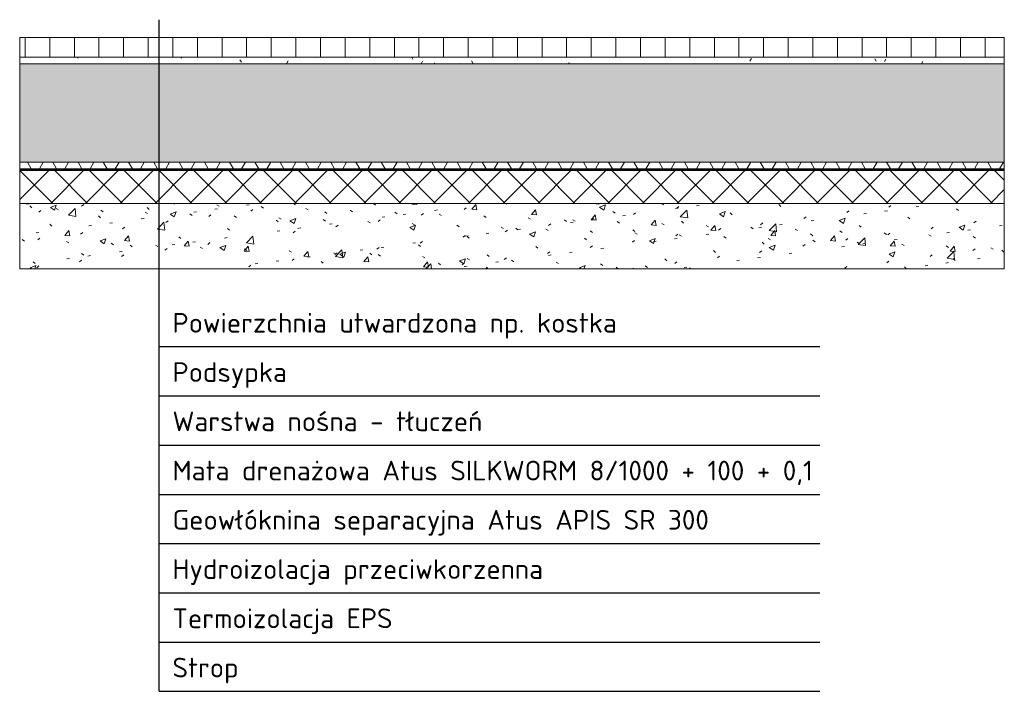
# Model space of a CAD drawing. Header units: millimetres. Extents: x -16495 to -13495, y -1287 to 759.
import ezdxf

# ---------------------------------------------------------------- set-up
doc = ezdxf.new("R2010")
doc.units = ezdxf.units.MM
for name, color, linetype, lineweight in [('A-DETL-THIN', 151, 'Continuous', 18), ('A-ROOF', 132, 'Continuous', 18), ('A-ROOF-PATT', 132, 'Continuous', 50)]:
    doc.layers.add(name, color=color, linetype=linetype, lineweight=lineweight)

msp = doc.modelspace()

# ---------------------------------------------------------------- hatches: boundary and pattern name
at = {"layer": 'A-ROOF'}
for points in [[(-13494.8, 302), (-13494.8, 305), (-16494.8, 305), (-16494.8, 302)], [(-13494.8, 300), (-13494.8, 302), (-16494.8, 302), (-16494.8, 300)]]:
    msp.add_hatch(color=256, dxfattribs=at).paths.add_polyline_path(points)
at = {"layer": 'A-ROOF-PATT', "lineweight": 18}
h = msp.add_hatch(dxfattribs=at)
h.set_pattern_fill('FP_1', color=256, style=0, pattern_type=2)
h.set_pattern_definition([(90, (-14753.34, 150), (-75, 5e-15), [])])
h.paths.add_polyline_path([(-13494.8, 645), (-13494.8, 705), (-16494.8, 705), (-16494.8, 645)])
h = msp.add_hatch(dxfattribs=at)
h.set_pattern_fill('FP_2', color=256, style=0, pattern_type=2)
h.set_pattern_definition([(0, (-14753.34, 150), (203.2, 50.8), [8.382, -144.018, 8.382, -144.018, -812.8]), (0, (-14753.34, 150), (203.2, 50.8), [-304.8, 8.382, -296.418, 8.382, -144.018, -355.6]), (0, (-14753.34, 150), (203.2, 50.8), [-762, 8.382, -93.218, 8.382, -245.618]), (120, (-14677.14, 175.4), (-145.5941, 150.5764), [8.382, -144.018, 8.382, -144.018, -812.8]), (120, (-14677.14, 175.4), (-145.5941, 150.5764), [-304.8, 8.382, -296.418, 8.382, -144.018, -355.6]), (120, (-14677.14, 175.4), (-145.5941, 150.5764), [-762, 8.382, -93.218, 8.382, -245.618]), (240, (-14651.74, 277), (-57.6059, -201.3764), [8.382, -144.018, 8.382, -144.018, -812.8]), (240, (-14651.74, 277), (-57.6059, -201.3764), [-304.8, 8.382, -296.418, 8.382, -144.018, -355.6]), (240, (-14651.74, 277), (-57.6059, -201.3764), [-762, 8.382, -93.218, 8.382, -245.618])])
h.paths.add_polyline_path([(-13494.8, 625), (-13494.8, 645), (-16494.8, 645), (-16494.8, 625)])
h = msp.add_hatch(dxfattribs=at)
h.set_pattern_fill('FP_3', color=256, style=0, pattern_type=2)
h.set_pattern_definition([(0, (-14753.34, 150), (101.6, 25.4), [8.382, -67.818, 8.382, -67.818, -406.4]), (0, (-14753.34, 150), (101.6, 25.4), [-152.4, 8.382, -144.018, 8.382, -67.818, -177.8]), (0, (-14753.34, 150), (101.6, 25.4), [-381, 8.382, -42.418, 8.382, -118.618]), (120, (-14715.24, 162.7), (-72.79705, 75.28818), [8.382, -67.818, 8.382, -67.818, -406.4]), (120, (-14715.24, 162.7), (-72.79705, 75.28818), [-152.4, 8.382, -144.018, 8.382, -67.818, -177.8]), (120, (-14715.24, 162.7), (-72.79705, 75.28818), [-381, 8.382, -42.418, 8.382, -118.618]), (240, (-14702.54, 213.5), (-28.80295, -100.68818), [8.382, -67.818, 8.382, -67.818, -406.4]), (240, (-14702.54, 213.5), (-28.80295, -100.68818), [-152.4, 8.382, -144.018, 8.382, -67.818, -177.8]), (240, (-14702.54, 213.5), (-28.80295, -100.68818), [-381, 8.382, -42.418, 8.382, -118.618])])
h.paths.add_polyline_path([(-13494.8, 325), (-13494.8, 625), (-16494.8, 625), (-16494.8, 325)])
h = msp.add_hatch(dxfattribs=at)
h.set_pattern_fill('FP_4', color=256, style=0, pattern_type=2)
h.set_pattern_definition([(0, (-14753.34, 150), (0, 66.675), []), (60, (-14753.34, 150), (-57.7422, 33.3375), []), (120, (-14753.34, 150), (-57.7422, -33.3375), [])])
h.paths.add_polyline_path([(-13494.8, 305), (-13494.8, 325), (-16494.8, 325), (-16494.8, 305)])
h = msp.add_hatch(dxfattribs=at)
h.set_pattern_fill('FP_5', color=256, style=0, pattern_type=2)
h.set_pattern_definition([(45, (-14753.34, 150), (-53.033, 53.033), []), (135, (-14753.34, 150), (-53.033, -53.033), [])])
h.paths.add_polyline_path([(-13494.8, 200), (-13494.8, 300), (-16494.8, 300), (-16494.8, 200)])
h = msp.add_hatch(dxfattribs=at)
h.set_pattern_fill('FP_6', color=256, style=0, pattern_type=2)
h.set_pattern_definition([(50, (-14753.34, 150), (182.185, -15.939), [19.05, -209.55]), (355, (-14753.34, 150), (-35.242, 191.057), [15.24, -167.64]), (100.451, (-14738.16, 148.67), (146.943, 175.117), [16.19, -178.09]), (46.184, (-14753.34, 200.8), (271.08, -42.043), [28.575, -314.325]), (96.636, (-14730.75, 197.3), (237.403, 247.427), [24.285, -267.135]), (351.184, (-14753.34, 200.8), (237.405, 247.425), [22.86, -251.46]), (21, (-14727.94, 188.1), (151.615, -102.266), [19.05, -209.55]), (326, (-14727.94, 188.1), (61.802, 184.188), [15.24, -167.64]), (71.451, (-14715.3, 179.58), (213.417, 81.921), [16.19, -178.09]), (37.5, (-14753.34, 150), (3.0883, 84.555), [8.382, -157.226, 8.382, -161.798, -168.275]), (37.5, (-14753.34, 150), (3.0883, 84.555), [-335.788, 8.382, -159.893]), (7.5, (-14753.34, 150), (66.8194, 100.1807), [8.382, -88.646, 8.382, -153.416, -64.135]), (7.5, (-14753.34, 150), (66.8194, 100.1807), [-258.826, 8.382, -55.753]), (327.5, (-14809.98, 150), (135.5905, -5.729), [8.382, -55.118, 8.382, -189.738, -262.89]), (327.5, (-14809.98, 150), (135.5905, -5.729), [-261.62, 8.382, -254.508]), (317.5, (-14835.38, 150), (148.129, 25.427), [8.382, -74.168, 8.382, -123.19, -186.69]), (317.5, (-14835.38, 150), (148.129, 25.427), [-214.122, 8.382, -178.308])])
h.paths.add_polyline_path([(-13494.8, 0), (-13494.8, 200), (-16494.8, 200), (-16494.8, 0)])

# ---------------------------------------------------------------- linework, layer by layer
for p, q in [((-16069.4, -1286.5), (-16069.4, 759.5)), ((-16069.4, -236.5), (-14057, -236.5)), ((-16069.4, -386.5), (-14057, -386.5)), ((-16069.4, -536.5), (-14057, -536.5)), ((-16069.4, -686.5), (-14057, -686.5)), ((-16069.4, -836.5), (-14057, -836.5)), ((-16069.4, -986.5), (-14057, -986.5)), ((-16069.4, -1136.5), (-14057, -1136.5)), ((-16069.4, -1286.5), (-14057, -1286.5))]:
    msp.add_line(p, q)
at = {"layer": 'A-DETL-THIN'}
for p, q in [((-13494.8, 705), (-16494.8, 705)), ((-16494.8, 705), (-16494.8, 0)), ((-13494.8, 0), (-13494.8, 705)), ((-16494.8, 645), (-13494.8, 645)), ((-16494.8, 325), (-13494.8, 325)), ((-16494.8, 305), (-13494.8, 305)), ((-16494.8, 302), (-13494.8, 302)), ((-16494.8, 300), (-13494.8, 300)), ((-16494.8, 200), (-13494.8, 200)), ((-16494.8, 0), (-13494.8, 0))]:
    msp.add_line(p, q, dxfattribs=at)
at = {"layer": 'A-ROOF'}
msp.add_line((-16494.8, 625), (-13494.8, 625), dxfattribs=at)

# ---------------------------------------------------------------- texts
at = {"insert": (-16029.4, -134), "char_height": 60, "attachment_point": 1}
msp.add_mtext_dynamic_manual_height_columns('\\pxsm1.5;{\\fISOCPEUR|b0|i0|c238|p34;Powierzchnia utwardzona np. kostka\\PPodsypka\\PWarstwa nośna -\\fISOCPEUR|b0|i0|c0|p34; t\\fISOCPEUR|b0|i0|c238|p34;łuczeń\\P\\fISOCPEUR|b0|i0|c0|p34;Mata drena\\fISOCPEUR|b0|i0|c238|p34;żowa Atus SILKWORM 8/1000 + 100 + 0,1\\PGeowłóknina separacyjna Atus APIS SR 300\\PHydroizolacja przeciwkorzenna\\PTermoizolacja EPS\\PStrop}', width=11707.209, gutter_width=1470.4, heights=[1416.8], dxfattribs=at)

doc.saveas('drawing.dxf')
